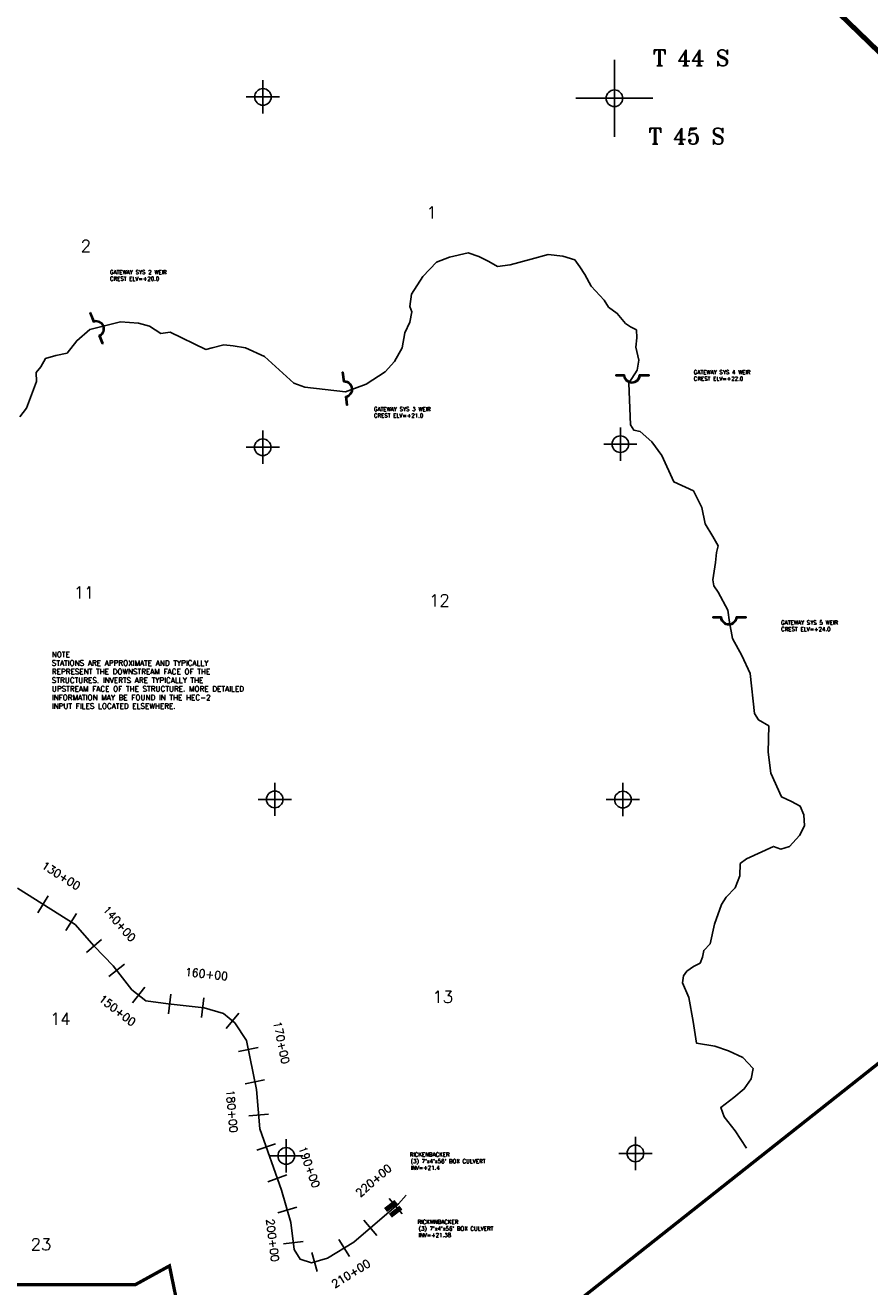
# Model space of a CAD drawing. Extents: x 195000 to 325707, y 779122 to 842722.
# Tile 17 of 21: x 242982 to 255685, y 806006 to 824981. Entities that reach past the tile are written whole.
import ezdxf
from ezdxf.enums import TextEntityAlignment as Align

# ---------------------------------------------------------------- set-up
doc = ezdxf.new("R2010")
doc.units = 0
doc.header["$LTSCALE"] = 800
doc.header["$PDMODE"] = 34
doc.header["$PDSIZE"] = 250
doc.linetypes.add('STREAM', pattern=[0])
doc.layers.get('0').update_dxf_attribs({"linetype": 'CONTINUOUS'})
for name, color, linetype in [('AIR', 10, 'CONTINUOUS'), ('EXLIMBS', 7, 'STREAM'), ('EXSTRUCTURES', 2, 'CONTINUOUS'), ('HEC2STA', 7, 'STREAM'), ('MAJROADS', 9, 'CONTINUOUS'), ('SEC', 2, 'CONTINUOUS'), ('TSHIPS', 7, 'CONTINUOUS'), ('WSHEDS', 11, 'CONTINUOUS')]:
    doc.layers.add(name, color=color, linetype=linetype)
doc.styles.get("Standard").update_dxf_attribs({"font": 'ROMANT'})

# ---------------------------------------------------------------- blocks, each defined once
blk = doc.blocks.new('GSDTRUNK')
at = {"color": 0}
blk.add_lwpolyline([(-72991, 59582), (-72889, 59711), (-72739, 60112), (-72745, 60250), (-72676, 60334), (-72603, 60459), (-72449, 60504), (-72278, 60540), (-72134, 60726), (-71935, 60895), (-71473, 61012), (-71205, 60991), (-71040, 60945), (-70868, 60832), (-70729, 60855), (-70194, 60596), (-70097, 60617), (-69922, 60662), (-69781, 60651), (-69597, 60620), (-69307, 60487), (-68870, 60085), (-68702, 60025), (-68091, 59955), (-67778, 60070), (-67497, 60259), (-67353, 60413), (-67241, 60617), (-67199, 60843), (-67125, 61003), (-67091, 61162), (-67121, 61241), (-67097, 61427), (-66926, 61692), (-66720, 61909), (-66528, 61985), (-66244, 62048), (-66088, 61993), (-65937, 61916), (-65804, 61840), (-65615, 61867), (-65298, 61951), (-65042, 62021), (-64822, 62000), (-64644, 61940), (-64564, 61836), (-64491, 61723), (-64395, 61548), (-64200, 61336), (-64137, 61231), (-64004, 61136), (-63878, 60983), (-63802, 60937), (-63714, 60888), (-63708, 60767), (-63726, 60629), (-63679, 60433), (-63705, 60283), (-63829, 60087), (-63805, 59463), (-63753, 59379), (-63661, 59358), (-63486, 59207), (-63333, 59000), (-63155, 58605), (-62859, 58466), (-62733, 58218), (-62681, 57973), (-62564, 57782), (-62488, 57638), (-62513, 57539), (-62527, 57390), (-62568, 57131), (-62550, 57041), (-62488, 56942), (-62338, 56673), (-62317, 56494), (-62272, 56249), (-62128, 55992), (-62005, 55719), (-61939, 55120), (-61880, 55023), (-61722, 54933), (-61736, 54538), (-61694, 54222), (-61534, 53863), (-61384, 53794), (-61251, 53726), (-61195, 53593), (-61188, 53429), (-61261, 53282), (-61415, 53119), (-61541, 53080), (-61652, 53119), (-62059, 52930), (-62156, 52860), (-62161, 52677), (-62230, 52496), (-62363, 52354), (-62436, 52244), (-62541, 51948), (-62604, 51655), (-62703, 51556), (-62722, 51451), (-62758, 51364), (-62856, 51312), (-62957, 51241), (-63005, 51174), (-63023, 51066), (-62929, 50848), (-62860, 50484), (-62811, 50158), (-62538, 50116), (-62331, 50043), (-62114, 49945), (-61960, 49780), (-61989, 49623), (-62093, 49472), (-62251, 49345), (-62447, 49194), (-62394, 49053), (-62231, 48840), (-62062, 48581)], dxfattribs=at)
blk = doc.blocks.new('RCP1')
at = {"color": 0, "const_width": 75}
blk.add_lwpolyline([(-100, 0), (100, 0)], dxfattribs=at)
blk = doc.blocks.new('WEIR')
at = {"color": 0}
for p, q in [((-528, 27), (-227, 27)), ((-528, -3), (-528, 27)), ((207, 27), (472, 27)), ((472, -3), (472, 27)), ((-528, -3), (-230, -3)), ((210, -3), (472, -3))]:
    blk.add_line(p, q, dxfattribs=at)
for radius, start, end in [(250, 8.5188, 171.4812), (220, 1.832, 178.168)]:
    blk.add_arc((-10, -10), radius, start, end, dxfattribs=at)

msp = doc.modelspace()

# ---------------------------------------------------------------- linework, layer by layer
at = {"layer": 'AIR', "color": 0, "const_width": 50}
msp.add_lwpolyline([(242639, 806038), (244639, 806038), (245151, 806320), (245307, 805561), (251011, 805565), (252193, 806501), (257576, 810760), (259745, 810751), (259712, 808017), (262593, 808035), (262593, 807216), (252149, 798169), (252147, 797451), (248409, 797451), (247896, 796958), (247896, 793758), (246899, 793758), (246899, 792175), (244144, 792175), (242278, 792175)], dxfattribs=at)
at = {"layer": 'EXLIMBS', "color": 0}
msp.add_lwpolyline([(242863, 812002), (243731, 811453), (244018, 811127), (244302, 810832), (244586, 810473), (244798, 810308), (245131, 810261), (245674, 810200), (245964, 810114), (246133, 809978), (246309, 809708), (246460, 808972), (246510, 808380), (246837, 807457), (246977, 806973), (247027, 806567), (247117, 806420), (247286, 806366), (247530, 806434), (247925, 806678), (248596, 807253), (248710, 807384)], dxfattribs=at)
at = {"layer": 'HEC2STA', "color": 0}
for p, q in [((243329, 811885), (243169, 811631)), ((243752, 811618), (243591, 811364)), ((244127, 811230), (243902, 811032)), ((244473, 810858), (244237, 810672)), ((244779, 810513), (244594, 810276)), ((245170, 810408), (245137, 810110)), ((245667, 810352), (245634, 810054)), ((246193, 810122), (246005, 809889)), ((246483, 809607), (246189, 809547)), ((246583, 809117), (246290, 809057)), ((246642, 808603), (246343, 808578)), ((246748, 808158), (246465, 808058)), ((246915, 807687), (246632, 807586)), ((248457, 807331), (248652, 807103)), ((247067, 807201), (246779, 807118)), ((248077, 807006), (248272, 806778)), ((247163, 806688), (246866, 806651)), ((247701, 806716), (247858, 806461)), ((247290, 806523), (247371, 806234))]:
    msp.add_line(p, q, dxfattribs=at)
at = {"layer": 'MAJROADS', "color": 0}
msp.add_lwpolyline([(259745, 821104), (259297, 821327), (258814, 821615), (258631, 821801), (258373, 822113), (257075, 823363), (256418, 824029), (251851, 828412), (251796, 828469), (251053, 829247), (248773, 831376), (248748, 831384), (248107, 832043)], dxfattribs=at)
at = {"layer": 'SEC', "color": 0}
for p in [(246557, 823903), (251844, 823883), (246554, 818633), (251933, 818680), (246735, 813337), (251971, 813334), (246907, 807974), (252160, 808012)]:
    msp.add_point(p, dxfattribs=at)
at = {"layer": 'TSHIPS', "color": 0}
for p, q in [((251844, 824463), (251844, 823303)), ((251264, 823883), (252424, 823883))]:
    msp.add_line(p, q, dxfattribs=at)
at = {"layer": 'WSHEDS', "color": 0, "const_width": 75}
msp.add_lwpolyline([(243313, 835113), (243766, 834950, -0.02324), (243775, 834947), (244523, 834667, 0.005025), (244525, 834667), (245075, 834473, -0.044147), (245091, 834466), (245823, 834052, -0.032241), (245833, 834045), (246457, 833577, -0.026482), (246465, 833571), (248107, 832043, -0.00484), (248108, 832042), (258370, 822115, -0.019398), (258376, 822110), (258801, 821630, 0.096374), (258831, 821606), (266977, 817550, -0.003522), (266979, 817549)], format="xyb", dxfattribs=at)

# ---------------------------------------------------------------- block references
at = {"layer": 'EXLIMBS', "color": 0}
msp.add_blockref('GSDTRUNK', (315890, 759510), dxfattribs=at)
at = {"layer": 'EXSTRUCTURES', "color": 0, "xscale": 0.5, "yscale": 0.5, "zscale": 0.5}
for p, rotation in [((244052, 820410), 292), ((247786, 819501), 277.2531946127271), ((252102, 819719), 180), ((253559, 816080), 180)]:
    msp.add_blockref('WEIR', p, dxfattribs=dict(at, rotation=rotation))
at = {"layer": 'EXSTRUCTURES', "color": 0, "rotation": 37.66530968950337}
for p in [(248480, 807221), (248553, 807136)]:
    msp.add_blockref('RCP1', p, dxfattribs=at)

# ---------------------------------------------------------------- texts
at = {"layer": 'EXSTRUCTURES', "color": 0}
for s, height, p in [('GATEWAY SYS 2 WEIR', 60, (244255, 821237)), ('CREST ELV=+20.0', 60, (244255, 821139)), ('GATEWAY SYS 4 WEIR', 60, (253037, 819732)), ('CREST ELV=+22.0', 60, (253037, 819635)), ('GATEWAY SYS 3 WEIR', 60, (248226, 819177)), ('CREST ELV=+21.0', 60, (248226, 819080)), ('GATEWAY SYS 5 WEIR', 60, (254351, 815965)), ('CREST ELV=+24.0', 60, (254351, 815868)), ('STATIONS ARE APPROXIMATE AND TYPICALLY', 80, (243381, 815348)), ('NOTE', 80, (243381, 815477)), ('REPRESENT THE DOWNSTREAM FACE OF THE', 80, (243381, 815218)), ('STRUCTURES. INVERTS ARE TYPICALLY THE', 80, (243381, 815088)), ('UPSTREAM FACE OF THE STRUCTURE. MORE DETAILED', 80, (243381, 814959)), ('INFORMATION MAY BE FOUND IN THE HEC-2', 80, (243381, 814829)), ('INPUT FILES LOCATED ELSEWHERE.', 80, (243381, 814700)), ('RICKENBACKER', 60, (248765, 807964)), ("(3) 7'x4'x56' BOX CULVERT", 60, (248779, 807864)), ('INV=+21.4', 60, (248779, 807767)), ('RICKWNBACKER', 60, (248884, 806950)), ("(3) 7'x4'x56' BOX CULVERT", 60, (248898, 806850)), ('INV=+21.38', 60, (248898, 806753))]:
    msp.add_text(s, height=height, dxfattribs=at).set_placement(p)
at = {"layer": 'HEC2STA', "color": 0}
for s, rotation, p in [('130+00', 327.708, (243489, 812139)), ('140+00', 311.3191, (244353, 811428)), ('160+00', 353.5765, (245701, 810650)), ('150+00', 322.0575, (244330, 810116)), ('170+00', 281.5783, (246777, 809667)), ('180+00', 274.8498, (246030, 808642)), ('190+00', 289.4981, (247198, 807787)), ('220+00', 40.5511, (248262, 807559)), ('200+00', 277.0625, (246643, 806698)), ('210+00', 31.7239, (247912, 806153))]:
    msp.add_text(s, height=120, rotation=rotation, dxfattribs=at).set_placement(p, align=Align.CENTER)
at = {"layer": 'SEC', "color": 0}
for s, height, p in [('T 44 S', 240, (252421, 824370)), ('T 45 S', 240, (252355, 823192)), ('1', 180, (249016, 822073)), ('2', 180, (243816, 821572)), ('11', 180, (243711, 816359)), ('12', 180, (249056, 816240)), ('13', 180, (249108, 810275)), ('14', 180, (243355, 809946)), ('23', 180, (243064, 806554))]:
    msp.add_text(s, height=height, dxfattribs=at).set_placement(p)

doc.saveas('drawing.dxf')
